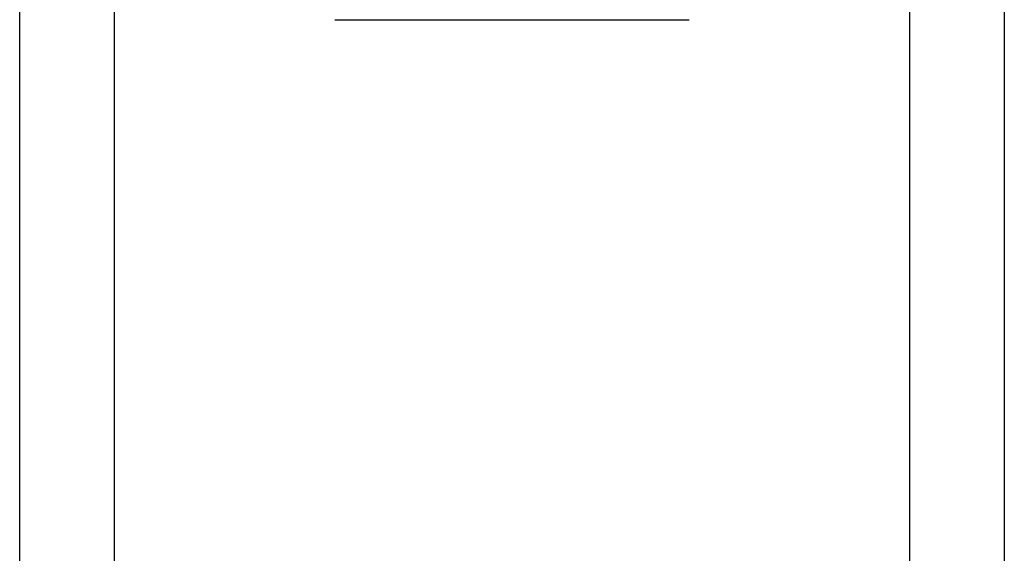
# Model space of a CAD drawing. Header units: inches. Extents: x 4.2 to 80.3, y 5.9 to 52.3.
# Tile 50 of 72: x 22.391 to 23.114, y 39.539 to 39.932. Entities that reach past the tile are written whole.
import ezdxf

# ---------------------------------------------------------------- set-up
doc = ezdxf.new("R2010")
doc.units = ezdxf.units.IN
doc.header["$LTSCALE"] = 5.125904
doc.header["$MEASUREMENT"] = 0
doc.layers.add('Visible Edges(ANSI)', color=7, linetype='Continuous', lineweight=25)
doc.layers.add('Visible Tangent Edges(ANSI)', color=7, linetype='Continuous', lineweight=25)

msp = doc.modelspace()

# ---------------------------------------------------------------- linework, layer by layer
at = {"layer": 'Visible Edges(ANSI)'}
for p, q in [((22.3912, 18.23633), (22.3912, 40.60269)), ((23.11419, 40.60269), (23.11419, 18.23633)), ((22.62257, 39.93159), (22.88282, 39.93159))]:
    msp.add_line(p, q, dxfattribs=at)
at = {"layer": 'Visible Tangent Edges(ANSI)'}
for p, q in [((22.46047, 40.60269), (22.46047, 18.23633)), ((23.04492, 18.23633), (23.04492, 40.60269))]:
    msp.add_line(p, q, dxfattribs=at)

doc.saveas('drawing.dxf')
